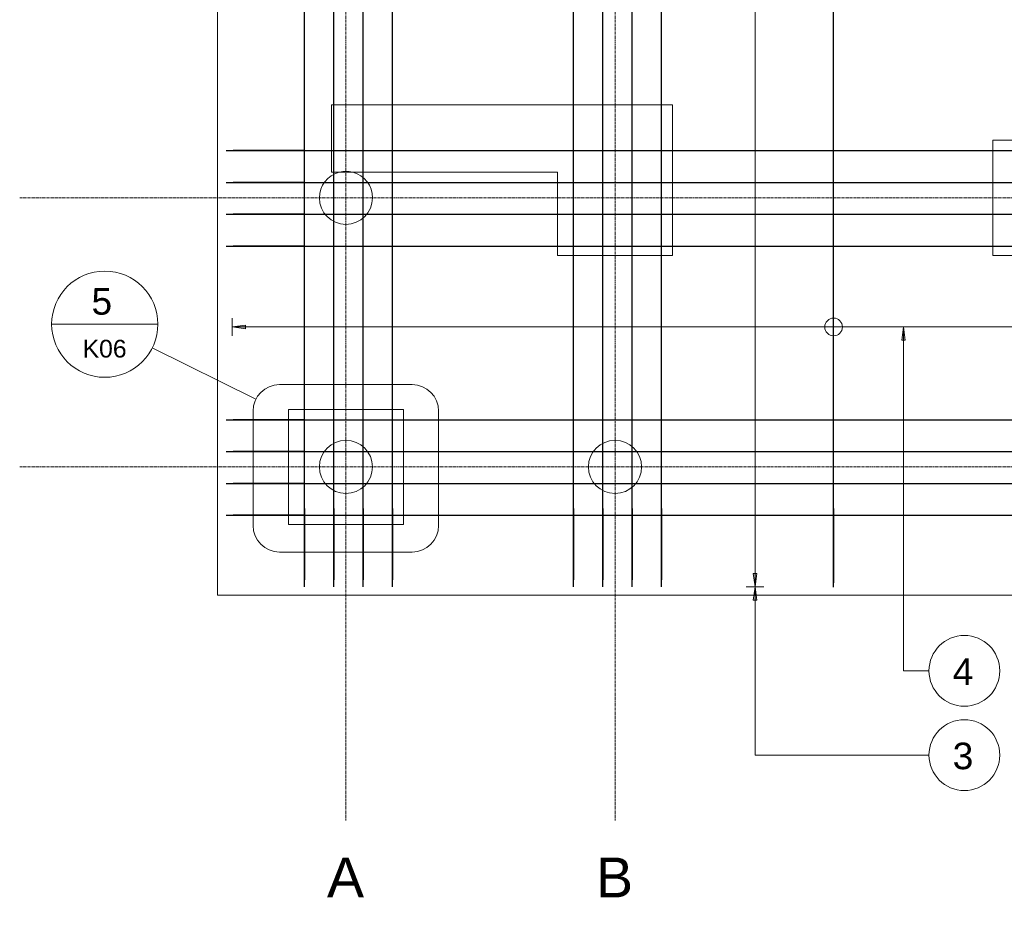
# Model space of a CAD drawing. Header units: millimetres. Extents: x -11210 to 34147, y -5506 to 4553.
# Tile 1 of 33: x -10909 to -5346, y -5506 to -492. Entities that reach past the tile are written whole.
import ezdxf

# ---------------------------------------------------------------- set-up
doc = ezdxf.new("R2010")
doc.units = ezdxf.units.MM
doc.linetypes.add('Linia siatki', pattern=[22.225, 12.7, -3.175, 3.175, -3.175])
for name, color, linetype, lineweight in [('A-ANNO-DIMS', 211, 'Continuous', 9), ('A-ANNO-DIMS-50', 211, 'Continuous', 9), ('A-ANNO-SYMB', 150, 'Continuous', 9), ('S-FNDN', 32, 'Continuous', 15), ('S-GRID', 1, 'Continuous', 9), ('S-GRID-IDEN', 1, 'Continuous', 9), ('S-RBAR', 171, 'Continuous', 9), ('S-RBAR-IDEN', 171, 'Continuous', 9)]:
    doc.layers.add(name, color=color, linetype=linetype, lineweight=lineweight)
doc.styles.add('Arial', font='arial.ttf', dxfattribs={"height": 225})
doc.styles.add('Arial_1', font='arial.ttf', dxfattribs={"height": 100})
doc.styles.add('Arial_2', font='arial.ttf', dxfattribs={"height": 150})
doc.styles.add('Arial_3', font='arial.ttf', dxfattribs={"height": 125})
doc.dimstyles.new('BP_Wymiarowanie_zbrojenie_płyty', dxfattribs={"dimscale": 304.8, "dimtxt": 102.02594, "dimasz": 0.328084, "dimexe": 0.164042, "dimexo": 0.0625, "dimgap": 0.032808, "dimtad": 1, "dimdec": 0, "dimlfac": 0.1, "dimzin": 0, "dimdsep": 46, "dimtxsty": 'Arial_3', "dimblk2": 'DOTBLANK', "dimsah": 1, "dimcen": 0.09, "dimazin": 0, "dimtfac": 1, "dimtdec": 4, "dimtix": 1, "dimtmove": 0, "dimatfit": 3, "dimfxl": 0.164042, "dimfxlon": 1, "dimtvp": 1, "dimtfill": 1, "dimtolj": 1, "dimtzin": 0, "dimarcsym": 2})
doc.dimstyles.new('BP_Wymiarowanie_zbrojenie_płyty_1', dxfattribs={"dimscale": 304.8, "dimtxt": 102.02594, "dimasz": 0.328084, "dimexe": 0.164042, "dimexo": 0.0625, "dimgap": 0.032808, "dimtad": 1, "dimdec": 0, "dimlfac": 0.1, "dimzin": 0, "dimdsep": 46, "dimtxsty": 'Arial_3', "dimblk1": 'DOTBLANK', "dimblk2": 'DOTBLANK', "dimsah": 1, "dimcen": 0.09, "dimazin": 0, "dimtfac": 1, "dimtdec": 4, "dimtix": 1, "dimtmove": 0, "dimatfit": 3, "dimfxl": 0.164042, "dimfxlon": 1, "dimtvp": 1, "dimtfill": 1, "dimtolj": 1, "dimtzin": 0, "dimarcsym": 2})

# ---------------------------------------------------------------- blocks, each defined once
blk = doc.blocks.new('PF-1 - PF-1-624972--1_20')
at = {"layer": 'S-FNDN', "lineweight": 9}
for p, q in [((-9790.7, 3206.5), (-9790.7, -3743.5)), ((-9790.7, -3743.5), (-2840.7, -3743.5))]:
    blk.add_line(p, q, dxfattribs=at)
at = {"layer": 'S-FNDN'}
for p, q in [((-7220.7, -973.5), (-9147.4, -973.5)), ((-9147.4, -973.5), (-9147.4, -1353.3)), ((-7220.7, -1823.5), (-7220.7, -973.5)), ((-4760.7, -1173.5), (-5410.7, -1173.5)), ((-5410.7, -1173.5), (-5410.7, -1823.5)), ((-9147.4, -1353.3), (-7870.7, -1353.3)), ((-7870.7, -1353.3), (-7870.7, -1823.5)), ((-7870.7, -1823.5), (-7220.7, -1823.5)), ((-5410.7, -1823.5), (-4760.7, -1823.5)), ((-8740.7, -2693.5), (-9390.7, -2693.5)), ((-9390.7, -2693.5), (-9390.7, -3343.5)), ((-8740.7, -3343.5), (-8740.7, -2693.5)), ((-9390.7, -3343.5), (-8740.7, -3343.5))]:
    blk.add_line(p, q, dxfattribs=at)
at = {"layer": 'S-FNDN', "lineweight": 9}
for centre, start, end in [((-9065.7, -1498.5), 105, 180), ((-9065.7, -1498.5), 104.4223, 105), ((-9065.7, -1498.5), 90, 104.1311), ((-9065.7, -1498.5), 75.8689, 90), ((-9065.7, -1498.5), 75, 75.5777), ((-9065.7, -1498.5), 0, 75), ((-9065.7, -1498.5), 180, 360), ((-9065.7, -3018.5), 360, 180), ((-7545.7, -3018.5), 0, 180), ((-9065.7, -3018.5), 180, 360), ((-7545.7, -3018.5), 180, 360)]:
    blk.add_arc(centre, 150, start, end, dxfattribs=at)
blk = doc.blocks.new('DIMBLOCK1--1_20')
at = {"layer": 'A-ANNO-DIMS-50', "lineweight": 18}
blk.add_hatch(color=256, dxfattribs=at).paths.add_polyline_path([(-9707.8, -2228), (-9632.8, -2237.9), (-9632.8, -2218.2)])
at = {"layer": 'A-ANNO-DIMS-50'}
for q in [(-9707.8, -2178), (-9560.1, -2228), (-9707.8, -2278)]:
    blk.add_line((-9707.8, -2228), q, dxfattribs=at)
at = {"layer": 'A-ANNO-DIMS-50', "lineweight": 18}
for p, q in [((-9632.8, -2218.2), (-9707.8, -2228)), ((-9632.8, -2237.9), (-9632.8, -2218.2)), ((-9707.8, -2228), (-9632.8, -2237.9))]:
    blk.add_line(p, q, dxfattribs=at)
blk = doc.blocks.new('_DotBlank')
at = {"color": 0, "linetype": 'ByBlock', "lineweight": -2}
blk.add_line((-0.5, 0), (-1, 0), dxfattribs=at)
blk.add_circle((0, 0), 0.5, dxfattribs=at)
blk = doc.blocks.new('DIMBLOCK2--1_20')
at = {"layer": 'A-ANNO-DIMS-50'}
blk.add_line((-9560.1, -2228), (-9412.4, -2228), dxfattribs=at)
blk = doc.blocks.new('DIMBLOCK3--1_20')
at = {"layer": 'A-ANNO-DIMS-50'}
blk.add_line((-9412.4, -2228), (-9264.7, -2228), dxfattribs=at)
blk = doc.blocks.new('DIMBLOCK4--1_20')
at = {"layer": 'A-ANNO-DIMS-50'}
blk.add_line((-9264.7, -2228), (-9117, -2228), dxfattribs=at)
blk = doc.blocks.new('DIMBLOCK5--1_20')
at = {"layer": 'A-ANNO-DIMS-50'}
blk.add_line((-9117, -2228), (-8969.3, -2228), dxfattribs=at)
blk = doc.blocks.new('DIMBLOCK6--1_20')
at = {"layer": 'A-ANNO-DIMS-50'}
blk.add_line((-8969.3, -2228), (-8821.5, -2228), dxfattribs=at)
blk = doc.blocks.new('DIMBLOCK7--1_20')
at = {"layer": 'A-ANNO-DIMS-50'}
blk.add_line((-8821.5, -2228), (-8673.8, -2228), dxfattribs=at)
blk = doc.blocks.new('DIMBLOCK8--1_20')
at = {"layer": 'A-ANNO-DIMS-50'}
blk.add_line((-8673.8, -2228), (-8526.1, -2228), dxfattribs=at)
blk = doc.blocks.new('DIMBLOCK9--1_20')
at = {"layer": 'A-ANNO-DIMS-50'}
blk.add_line((-8526.1, -2228), (-8378.4, -2228), dxfattribs=at)
blk = doc.blocks.new('DIMBLOCK10--1_20')
at = {"layer": 'A-ANNO-DIMS-50'}
blk.add_line((-8378.4, -2228), (-8230.7, -2228), dxfattribs=at)
blk = doc.blocks.new('DIMBLOCK11--1_20')
at = {"layer": 'A-ANNO-DIMS-50'}
blk.add_line((-8230.7, -2228), (-8083, -2228), dxfattribs=at)
blk = doc.blocks.new('DIMBLOCK12--1_20')
at = {"layer": 'A-ANNO-DIMS-50'}
blk.add_line((-8083, -2228), (-7935.3, -2228), dxfattribs=at)
blk = doc.blocks.new('DIMBLOCK13--1_20')
at = {"layer": 'A-ANNO-DIMS-50'}
blk.add_line((-7935.3, -2228), (-7787.6, -2228), dxfattribs=at)
blk = doc.blocks.new('DIMBLOCK14--1_20')
at = {"layer": 'A-ANNO-DIMS-50'}
blk.add_line((-7787.6, -2228), (-7639.9, -2228), dxfattribs=at)
blk = doc.blocks.new('DIMBLOCK15--1_20')
at = {"layer": 'A-ANNO-DIMS-50'}
blk.add_line((-7639.9, -2228), (-7492.1, -2228), dxfattribs=at)
blk = doc.blocks.new('DIMBLOCK16--1_20')
at = {"layer": 'A-ANNO-DIMS-50'}
blk.add_line((-7492.1, -2228), (-7344.4, -2228), dxfattribs=at)
blk = doc.blocks.new('DIMBLOCK17--1_20')
at = {"layer": 'A-ANNO-DIMS-50'}
blk.add_line((-7344.4, -2228), (-7196.7, -2228), dxfattribs=at)
blk = doc.blocks.new('DIMBLOCK18--1_20')
at = {"layer": 'A-ANNO-DIMS-50'}
blk.add_line((-7196.7, -2228), (-7049, -2228), dxfattribs=at)
blk = doc.blocks.new('DIMBLOCK19--1_20')
at = {"layer": 'A-ANNO-DIMS-50'}
blk.add_line((-7049, -2228), (-6901.3, -2228), dxfattribs=at)
blk = doc.blocks.new('DIMBLOCK20--1_20')
at = {"layer": 'A-ANNO-DIMS-50'}
blk.add_line((-6901.3, -2228), (-6753.6, -2228), dxfattribs=at)
blk = doc.blocks.new('DIMBLOCK21--1_20')
at = {"layer": 'A-ANNO-DIMS-50'}
blk.add_line((-6753.6, -2228), (-6605.9, -2228), dxfattribs=at)
blk = doc.blocks.new('DIMBLOCK22--1_20')
at = {"layer": 'A-ANNO-DIMS-50'}
blk.add_line((-6605.9, -2228), (-6458.2, -2228), dxfattribs=at)
blk = doc.blocks.new('DIMBLOCK23--1_20')
at = {"layer": 'A-ANNO-DIMS-50'}
for p, q in [((-6310.5, -2228), (-6310.5, -2178)), ((-6458.2, -2228), (-6310.5, -2228)), ((-6310.5, -2228), (-6310.5, -2278))]:
    blk.add_line(p, q, dxfattribs=at)
at = {"layer": 'A-ANNO-DIMS-50', "lineweight": 18}
blk.add_circle((-6310.5, -2228), 50, dxfattribs=at)
blk = doc.blocks.new('DIMBLOCK24--1_20')
at = {"layer": 'A-ANNO-DIMS-50'}
for q in [(-6310.5, -2178), (-6162.7, -2228), (-6310.5, -2278)]:
    blk.add_line((-6310.5, -2228), q, dxfattribs=at)
at = {"layer": 'A-ANNO-DIMS-50', "lineweight": 18}
blk.add_circle((-6310.5, -2228), 50, dxfattribs=at)
blk = doc.blocks.new('DIMBLOCK25--1_20')
at = {"layer": 'A-ANNO-DIMS-50'}
blk.add_line((-6162.7, -2228), (-6015, -2228), dxfattribs=at)
blk = doc.blocks.new('DIMBLOCK26--1_20')
at = {"layer": 'A-ANNO-DIMS-50'}
blk.add_line((-6015, -2228), (-5867.3, -2228), dxfattribs=at)
blk = doc.blocks.new('DIMBLOCK27--1_20')
at = {"layer": 'A-ANNO-DIMS-50'}
blk.add_line((-5867.3, -2228), (-5719.6, -2228), dxfattribs=at)
blk = doc.blocks.new('DIMBLOCK28--1_20')
at = {"layer": 'A-ANNO-DIMS-50'}
blk.add_line((-5719.6, -2228), (-5571.9, -2228), dxfattribs=at)
blk = doc.blocks.new('DIMBLOCK29--1_20')
at = {"layer": 'A-ANNO-DIMS-50'}
blk.add_line((-5571.9, -2228), (-5424.2, -2228), dxfattribs=at)
blk = doc.blocks.new('DIMBLOCK30--1_20')
at = {"layer": 'A-ANNO-DIMS-50'}
blk.add_line((-5424.2, -2228), (-5276.5, -2228), dxfattribs=at)
blk = doc.blocks.new('DIMBLOCK47--1_20')
at = {"layer": 'A-ANNO-DIMS-50', "lineweight": 18}
for points in [[(-9707.8, -2228), (-9632.8, -2237.9), (-9632.8, -2218.2)], [(-2913.1, -2228), (-2988.1, -2218.2), (-2988.1, -2237.9)]]:
    blk.add_hatch(color=256, dxfattribs=at).paths.add_polyline_path(points)
at = {"layer": 'A-ANNO-DIMS-50'}
for p, q in [((-9707.8, -2228), (-9707.8, -2178)), ((-6310.5, -2228), (-6310.5, -2178)), ((-2913.1, -2228), (-2913.1, -2178)), ((-9707.8, -2228), (-2913.1, -2228)), ((-9707.8, -2228), (-9560.1, -2228)), ((-9707.8, -2228), (-9707.8, -2278)), ((-9560.1, -2228), (-9412.4, -2228)), ((-9412.4, -2228), (-9264.7, -2228)), ((-9264.7, -2228), (-9117, -2228)), ((-9117, -2228), (-8969.3, -2228)), ((-8969.3, -2228), (-8821.5, -2228)), ((-8821.5, -2228), (-8673.8, -2228)), ((-8673.8, -2228), (-8526.1, -2228)), ((-8526.1, -2228), (-8378.4, -2228)), ((-8378.4, -2228), (-8230.7, -2228)), ((-8230.7, -2228), (-8083, -2228)), ((-8083, -2228), (-7935.3, -2228)), ((-7935.3, -2228), (-7787.6, -2228)), ((-7787.6, -2228), (-7639.9, -2228)), ((-7639.9, -2228), (-7492.1, -2228)), ((-7492.1, -2228), (-7344.4, -2228)), ((-7344.4, -2228), (-7196.7, -2228)), ((-7196.7, -2228), (-7049, -2228)), ((-7049, -2228), (-6901.3, -2228)), ((-6901.3, -2228), (-6753.6, -2228)), ((-6753.6, -2228), (-6605.9, -2228)), ((-6605.9, -2228), (-6458.2, -2228)), ((-6458.2, -2228), (-6310.5, -2228)), ((-6310.5, -2228), (-6162.7, -2228)), ((-6310.5, -2228), (-6310.5, -2278)), ((-6162.7, -2228), (-6015, -2228)), ((-6015, -2228), (-5867.3, -2228)), ((-5867.3, -2228), (-5719.6, -2228)), ((-5719.6, -2228), (-5571.9, -2228)), ((-5571.9, -2228), (-5424.2, -2228)), ((-5424.2, -2228), (-5276.5, -2228)), ((-5276.5, -2228), (-5128.8, -2228)), ((-5128.8, -2228), (-4981.1, -2228)), ((-4981.1, -2228), (-4833.3, -2228)), ((-4833.3, -2228), (-4685.6, -2228)), ((-4685.6, -2228), (-4537.9, -2228)), ((-4537.9, -2228), (-4390.2, -2228)), ((-4390.2, -2228), (-4242.5, -2228)), ((-4242.5, -2228), (-4094.8, -2228)), ((-4094.8, -2228), (-3947.1, -2228)), ((-3947.1, -2228), (-3799.4, -2228)), ((-3799.4, -2228), (-3651.7, -2228)), ((-3651.7, -2228), (-3503.9, -2228)), ((-3503.9, -2228), (-3356.2, -2228)), ((-3356.2, -2228), (-3208.5, -2228)), ((-3208.5, -2228), (-3060.8, -2228)), ((-3060.8, -2228), (-2913.1, -2228)), ((-2913.1, -2228), (-2913.1, -2278))]:
    blk.add_line(p, q, dxfattribs=at)
at = {"layer": 'A-ANNO-DIMS-50', "lineweight": 18}
for p, q in [((-9632.8, -2218.2), (-9707.8, -2228)), ((-9632.8, -2237.9), (-9632.8, -2218.2)), ((-2913.1, -2228), (-2988.1, -2218.2)), ((-2988.1, -2218.2), (-2988.1, -2237.9)), ((-9707.8, -2228), (-9632.8, -2237.9)), ((-2988.1, -2237.9), (-2913.1, -2228))]:
    blk.add_line(p, q, dxfattribs=at)
blk.add_circle((-6310.5, -2228), 50, dxfattribs=at)
blk = doc.blocks.new('_None')
blk = doc.blocks.new('BP_Oznaczenie zbrojenia 10ø16 co 200  - Typ i numer-388150--1_20')
at = {"layer": 'S-RBAR-IDEN'}
blk.add_circle((0, 0), 4, dxfattribs=at)
blk = doc.blocks.new('DIMBLOCK48--1_20')
at = {"layer": 'A-ANNO-DIMS-50', "lineweight": 18}
blk.add_hatch(color=256, dxfattribs=at).paths.add_polyline_path([(-6754.5, -3695.5), (-6744.7, -3620.5), (-6764.4, -3620.5)])
at = {"layer": 'A-ANNO-DIMS-50'}
for q in [(-6754.5, -3546.5), (-6804.5, -3695.5), (-6704.5, -3695.5)]:
    blk.add_line((-6754.5, -3695.5), q, dxfattribs=at)
at = {"layer": 'A-ANNO-DIMS-50', "lineweight": 18}
for p, q in [((-6744.7, -3620.5), (-6764.4, -3620.5)), ((-6764.4, -3620.5), (-6754.5, -3695.5)), ((-6754.5, -3695.5), (-6744.7, -3620.5))]:
    blk.add_line(p, q, dxfattribs=at)
blk = doc.blocks.new('DIMBLOCK49--1_20')
at = {"layer": 'A-ANNO-DIMS-50'}
blk.add_line((-6754.5, -3546.5), (-6754.5, -3397.5), dxfattribs=at)
blk = doc.blocks.new('DIMBLOCK50--1_20')
at = {"layer": 'A-ANNO-DIMS-50'}
blk.add_line((-6754.5, -3397.5), (-6754.5, -3248.5), dxfattribs=at)
blk = doc.blocks.new('DIMBLOCK51--1_20')
at = {"layer": 'A-ANNO-DIMS-50'}
blk.add_line((-6754.5, -3248.5), (-6754.5, -3099.5), dxfattribs=at)
blk = doc.blocks.new('DIMBLOCK52--1_20')
at = {"layer": 'A-ANNO-DIMS-50'}
blk.add_line((-6754.5, -3099.5), (-6754.5, -2950.5), dxfattribs=at)
blk = doc.blocks.new('DIMBLOCK53--1_20')
at = {"layer": 'A-ANNO-DIMS-50'}
blk.add_line((-6754.5, -2950.5), (-6754.5, -2801.5), dxfattribs=at)
blk = doc.blocks.new('DIMBLOCK54--1_20')
at = {"layer": 'A-ANNO-DIMS-50'}
blk.add_line((-6754.5, -2801.5), (-6754.5, -2652.5), dxfattribs=at)
blk = doc.blocks.new('DIMBLOCK55--1_20')
at = {"layer": 'A-ANNO-DIMS-50'}
blk.add_line((-6754.5, -2652.5), (-6754.5, -2503.5), dxfattribs=at)
blk = doc.blocks.new('DIMBLOCK56--1_20')
at = {"layer": 'A-ANNO-DIMS-50'}
blk.add_line((-6754.5, -2503.5), (-6754.5, -2354.5), dxfattribs=at)
blk = doc.blocks.new('DIMBLOCK57--1_20')
at = {"layer": 'A-ANNO-DIMS-50'}
blk.add_line((-6754.5, -2354.5), (-6754.5, -2205.5), dxfattribs=at)
blk = doc.blocks.new('DIMBLOCK58--1_20')
at = {"layer": 'A-ANNO-DIMS-50'}
blk.add_line((-6754.5, -2205.5), (-6754.5, -2056.5), dxfattribs=at)
blk = doc.blocks.new('DIMBLOCK59--1_20')
at = {"layer": 'A-ANNO-DIMS-50'}
blk.add_line((-6754.5, -2056.5), (-6754.5, -1907.5), dxfattribs=at)
blk = doc.blocks.new('DIMBLOCK60--1_20')
at = {"layer": 'A-ANNO-DIMS-50'}
blk.add_line((-6754.5, -1907.5), (-6754.5, -1758.5), dxfattribs=at)
blk = doc.blocks.new('DIMBLOCK61--1_20')
at = {"layer": 'A-ANNO-DIMS-50'}
blk.add_line((-6754.5, -1758.5), (-6754.5, -1609.5), dxfattribs=at)
blk = doc.blocks.new('DIMBLOCK62--1_20')
at = {"layer": 'A-ANNO-DIMS-50'}
blk.add_line((-6754.5, -1609.5), (-6754.5, -1460.5), dxfattribs=at)
blk = doc.blocks.new('DIMBLOCK63--1_20')
at = {"layer": 'A-ANNO-DIMS-50'}
blk.add_line((-6754.5, -1460.5), (-6754.5, -1311.5), dxfattribs=at)
blk = doc.blocks.new('DIMBLOCK64--1_20')
at = {"layer": 'A-ANNO-DIMS-50'}
blk.add_line((-6754.5, -1311.5), (-6754.5, -1162.5), dxfattribs=at)
blk = doc.blocks.new('DIMBLOCK65--1_20')
at = {"layer": 'A-ANNO-DIMS-50'}
blk.add_line((-6754.5, -1162.5), (-6754.5, -1013.5), dxfattribs=at)
blk = doc.blocks.new('DIMBLOCK66--1_20')
at = {"layer": 'A-ANNO-DIMS-50'}
blk.add_line((-6754.5, -1013.5), (-6754.5, -864.5), dxfattribs=at)
blk = doc.blocks.new('DIMBLOCK67--1_20')
at = {"layer": 'A-ANNO-DIMS-50'}
blk.add_line((-6754.5, -864.5), (-6754.5, -715.5), dxfattribs=at)
blk = doc.blocks.new('DIMBLOCK68--1_20')
at = {"layer": 'A-ANNO-DIMS-50'}
blk.add_line((-6754.5, -715.5), (-6754.5, -566.5), dxfattribs=at)
blk = doc.blocks.new('DIMBLOCK69--1_20')
at = {"layer": 'A-ANNO-DIMS-50'}
blk.add_line((-6754.5, -566.5), (-6754.5, -417.5), dxfattribs=at)
blk = doc.blocks.new('DIMBLOCK94--1_20')
at = {"layer": 'A-ANNO-DIMS-50', "lineweight": 18}
for points in [[(-6754.5, 3158.5), (-6764.4, 3083.5), (-6744.7, 3083.5)], [(-6754.5, -3695.5), (-6744.7, -3620.5), (-6764.4, -3620.5)]]:
    blk.add_hatch(color=256, dxfattribs=at).paths.add_polyline_path(points)
at = {"layer": 'A-ANNO-DIMS-50'}
for p, q in [((-6754.5, 3158.5), (-6804.5, 3158.5)), ((-6754.5, -3695.5), (-6754.5, 3158.5)), ((-6754.5, 3009.5), (-6754.5, 3158.5)), ((-6754.5, 3158.5), (-6704.5, 3158.5)), ((-6754.5, 2860.5), (-6754.5, 3009.5)), ((-6754.5, 2711.5), (-6754.5, 2860.5)), ((-6754.5, 2562.5), (-6754.5, 2711.5)), ((-6754.5, 2413.5), (-6754.5, 2562.5)), ((-6754.5, 2264.5), (-6754.5, 2413.5)), ((-6754.5, 2115.5), (-6754.5, 2264.5)), ((-6754.5, 1966.5), (-6754.5, 2115.5)), ((-6754.5, 1817.5), (-6754.5, 1966.5)), ((-6754.5, 1668.5), (-6754.5, 1817.5)), ((-6754.5, 1519.5), (-6754.5, 1668.5)), ((-6754.5, 1370.5), (-6754.5, 1519.5)), ((-6754.5, 1221.5), (-6754.5, 1370.5)), ((-6754.5, 1072.5), (-6754.5, 1221.5)), ((-6754.5, 923.5), (-6754.5, 1072.5)), ((-6754.5, 774.5), (-6754.5, 923.5)), ((-6754.5, 625.5), (-6754.5, 774.5)), ((-6754.5, 476.5), (-6754.5, 625.5)), ((-6754.5, 327.5), (-6754.5, 476.5)), ((-6754.5, 178.5), (-6754.5, 327.5)), ((-6754.5, 29.5), (-6754.5, 178.5)), ((-6754.5, -119.5), (-6754.5, 29.5)), ((-6754.5, -268.5), (-6754.5, -119.5)), ((-6754.5, -268.5), (-6804.5, -268.5)), ((-6754.5, -417.5), (-6754.5, -268.5)), ((-6754.5, -268.5), (-6704.5, -268.5)), ((-6754.5, -566.5), (-6754.5, -417.5)), ((-6754.5, -715.5), (-6754.5, -566.5)), ((-6754.5, -864.5), (-6754.5, -715.5)), ((-6754.5, -1013.5), (-6754.5, -864.5)), ((-6754.5, -1162.5), (-6754.5, -1013.5)), ((-6754.5, -1311.5), (-6754.5, -1162.5)), ((-6754.5, -1460.5), (-6754.5, -1311.5)), ((-6754.5, -1609.5), (-6754.5, -1460.5)), ((-6754.5, -1758.5), (-6754.5, -1609.5)), ((-6754.5, -1907.5), (-6754.5, -1758.5)), ((-6754.5, -2056.5), (-6754.5, -1907.5)), ((-6754.5, -2205.5), (-6754.5, -2056.5)), ((-6754.5, -2354.5), (-6754.5, -2205.5)), ((-6754.5, -2503.5), (-6754.5, -2354.5)), ((-6754.5, -2652.5), (-6754.5, -2503.5)), ((-6754.5, -2801.5), (-6754.5, -2652.5)), ((-6754.5, -2950.5), (-6754.5, -2801.5)), ((-6754.5, -3099.5), (-6754.5, -2950.5)), ((-6754.5, -3248.5), (-6754.5, -3099.5)), ((-6754.5, -3397.5), (-6754.5, -3248.5)), ((-6754.5, -3546.5), (-6754.5, -3397.5)), ((-6754.5, -3695.5), (-6754.5, -3546.5)), ((-6754.5, -3695.5), (-6804.5, -3695.5)), ((-6754.5, -3695.5), (-6704.5, -3695.5))]:
    blk.add_line(p, q, dxfattribs=at)
at = {"layer": 'A-ANNO-DIMS-50', "lineweight": 18}
for p, q in [((-6754.5, 3158.5), (-6764.4, 3083.5)), ((-6744.7, 3083.5), (-6754.5, 3158.5)), ((-6764.4, 3083.5), (-6744.7, 3083.5)), ((-6744.7, -3620.5), (-6764.4, -3620.5)), ((-6764.4, -3620.5), (-6754.5, -3695.5)), ((-6754.5, -3695.5), (-6744.7, -3620.5))]:
    blk.add_line(p, q, dxfattribs=at)
blk.add_circle((-6754.5, -268.5), 50, dxfattribs=at)
blk = doc.blocks.new('Rzut konstrukcyjny - Symbol odwołania_M-156945--1_20')
at = {"layer": 'A-ANNO-SYMB'}
blk.add_line((-6, 0), (6, 0), dxfattribs=at)
for start, end in [(360, 180), (180, 360)]:
    blk.add_arc((0, 0), 6, start, end, dxfattribs=at)

msp = doc.modelspace()

# ---------------------------------------------------------------- hatches: boundary and pattern name
at = {"layer": 'S-RBAR-IDEN'}
for points in [[(-5915.6, -2228), (-5925.5, -2303), (-5905.7, -2303)], [(-6754.5, -3695.5), (-6764.4, -3770.5), (-6744.7, -3770.5)]]:
    msp.add_hatch(color=256, dxfattribs=at).paths.add_polyline_path(points)

# ---------------------------------------------------------------- linework, layer by layer
at = {"layer": 'A-ANNO-SYMB'}
for p, q in [((-9575, -2636.6), (-10159.7, -2345.8)), ((-8692.1, -2553.4), (-9440.7, -2553.4)), ((-9590.7, -2703.4), (-9590.7, -3349.2)), ((-8542.1, -3349.2), (-8542.1, -2703.4)), ((-9440.7, -3499.2), (-8692.1, -3499.2))]:
    msp.add_line(p, q, dxfattribs=at)
for centre, start, end in [((-9440.7, -2703.4), 90, 180), ((-8692.1, -2703.4), 0, 90), ((-9440.7, -3349.2), 180, 270), ((-8692.1, -3349.2), 270, 0)]:
    msp.add_arc(centre, 150, start, end, dxfattribs=at)
at = {"layer": 'S-GRID', "linetype": 'Linia siatki'}
for p, q in [((-9065.7, 4552.8), (-9065.7, -5018.9)), ((-7545.7, 4552.8), (-7545.7, -5018.9)), ((-10909, -1498.5), (-1516.4, -1498.5)), ((-10909, -3018.5), (-1516.4, -3018.5))]:
    msp.add_line(p, q, dxfattribs=at)
at = {"layer": 'S-RBAR', "lineweight": 30}
for p, q in [((-9300.7, -3655.5), (-9300.7, 3118.5)), ((-9134.8, -3655.5), (-9134.8, 3118.5)), ((-8968.9, -3655.5), (-8968.9, 3118.5)), ((-8803, -3655.5), (-8803, 3118.5)), ((-7780.7, -3655.5), (-7780.7, 3118.5)), ((-7614.8, -3655.5), (-7614.8, 3118.5)), ((-7448.9, -3655.5), (-7448.9, 3118.5)), ((-7283, -3655.5), (-7283, 3118.5)), ((-6310.5, -3673.5), (-6310.5, 3136.5)), ((-9742.7, -1231.8), (-9702.7, -1231.8)), ((-9742.7, -1231.8), (-9702.7, -1231.8)), ((-9702.7, -1231.8), (-2928.7, -1231.8)), ((-9300.7, -1231.8), (-9702.7, -1231.8)), ((-9742.7, -1411.5), (-9702.7, -1411.5)), ((-9742.7, -1411.5), (-9702.7, -1411.5)), ((-9702.7, -1411.5), (-2928.7, -1411.5)), ((-9300.7, -1411.5), (-9702.7, -1411.5)), ((-9742.7, -1591.2), (-9702.7, -1591.2)), ((-9742.7, -1591.2), (-9702.7, -1591.2)), ((-9702.7, -1591.2), (-2928.7, -1591.2)), ((-9300.7, -1591.2), (-9702.7, -1591.2)), ((-9742.7, -1770.9), (-9702.7, -1770.9)), ((-9742.7, -1770.9), (-9702.7, -1770.9)), ((-9702.7, -1770.9), (-2928.7, -1770.9)), ((-9300.7, -1770.9), (-9702.7, -1770.9)), ((-9742.7, -2751.8), (-9702.7, -2751.8)), ((-9742.7, -2751.8), (-9702.7, -2751.8)), ((-9702.7, -2751.8), (-2928.7, -2751.8)), ((-9300.7, -2751.8), (-9702.7, -2751.8)), ((-9742.7, -2931.5), (-9702.7, -2931.5)), ((-9742.7, -2931.5), (-9702.7, -2931.5)), ((-9702.7, -2931.5), (-2928.7, -2931.5)), ((-9300.7, -2931.5), (-9702.7, -2931.5)), ((-9742.7, -3111.2), (-9702.7, -3111.2)), ((-9742.7, -3111.2), (-9702.7, -3111.2)), ((-9702.7, -3111.2), (-2928.7, -3111.2)), ((-9300.7, -3111.2), (-9702.7, -3111.2)), ((-9300.7, -3253.5), (-9300.7, -3655.5)), ((-9134.8, -3253.5), (-9134.8, -3655.5)), ((-8968.9, -3253.5), (-8968.9, -3655.5)), ((-8803, -3253.5), (-8803, -3655.5)), ((-7780.7, -3253.5), (-7780.7, -3655.5)), ((-7614.8, -3253.5), (-7614.8, -3655.5)), ((-7448.9, -3253.5), (-7448.9, -3655.5)), ((-7283, -3253.5), (-7283, -3655.5)), ((-6310.5, -3253.5), (-6310.5, -3673.5)), ((-9742.7, -3290.9), (-9702.7, -3290.9)), ((-9742.7, -3290.9), (-9702.7, -3290.9)), ((-9702.7, -3290.9), (-2928.7, -3290.9)), ((-9300.7, -3290.9), (-9702.7, -3290.9)), ((-9300.7, -3695.5), (-9300.7, -3655.5)), ((-9300.7, -3695.5), (-9300.7, -3655.5)), ((-9134.8, -3695.5), (-9134.8, -3655.5)), ((-9134.8, -3695.5), (-9134.8, -3655.5)), ((-8968.9, -3695.5), (-8968.9, -3655.5)), ((-8968.9, -3695.5), (-8968.9, -3655.5)), ((-8803, -3695.5), (-8803, -3655.5)), ((-8803, -3695.5), (-8803, -3655.5)), ((-7780.7, -3695.5), (-7780.7, -3655.5)), ((-7780.7, -3695.5), (-7780.7, -3655.5)), ((-7614.8, -3695.5), (-7614.8, -3655.5)), ((-7614.8, -3695.5), (-7614.8, -3655.5)), ((-7448.9, -3695.5), (-7448.9, -3655.5)), ((-7448.9, -3695.5), (-7448.9, -3655.5)), ((-7283, -3695.5), (-7283, -3655.5)), ((-7283, -3695.5), (-7283, -3655.5)), ((-6310.5, -3698.5), (-6310.5, -3673.5)), ((-6310.5, -3698.5), (-6310.5, -3673.5))]:
    msp.add_line(p, q, dxfattribs=at)
at = {"layer": 'S-RBAR-IDEN'}
for p, q in [((-5915.6, -2228), (-5925.5, -2303)), ((-5905.7, -2303), (-5915.6, -2228)), ((-5915.6, -2228), (-5915.6, -4170.5)), ((-5925.5, -2303), (-5905.7, -2303)), ((-6754.5, -3695.5), (-6764.4, -3770.5)), ((-6744.7, -3770.5), (-6754.5, -3695.5)), ((-6754.5, -3695.5), (-6754.5, -4646.6)), ((-6764.4, -3770.5), (-6744.7, -3770.5)), ((-5915.6, -4170.5), (-5772, -4170.5)), ((-6754.5, -4646.6), (-5772, -4646.6))]:
    msp.add_line(p, q, dxfattribs=at)

# ---------------------------------------------------------------- block references
at = {"layer": 'A-ANNO-SYMB', "xscale": 49.99999999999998, "yscale": 49.99999999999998, "zscale": 49.99999999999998}
msp.add_blockref('Rzut konstrukcyjny - Symbol odwołania_M-156945--1_20', (-10428.4, -2212.2), dxfattribs=at)
at = {"layer": 'S-FNDN', "lineweight": 9}
msp.add_blockref('PF-1 - PF-1-624972--1_20', (0, 0), dxfattribs=at)
at = {"layer": 'S-RBAR-IDEN', "xscale": 49.99999999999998, "yscale": 49.99999999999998, "zscale": 49.99999999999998}
for p in [(-5572, -4170.5), (-5572, -4646.6)]:
    msp.add_blockref('BP_Oznaczenie zbrojenia 10ø16 co 200  - Typ i numer-388150--1_20', p, dxfattribs=at)

# ---------------------------------------------------------------- texts
at = {"layer": 'A-ANNO-SYMB', "attachment_point": 1}
for s, insert, char_height, width, style in [('\\fArial|b0|i0|c238|p34|;5', (-10503.3, -2008.4), 150, 144.304, 'Arial_2'), ('K06', (-10553.6, -2300.4), 100, 308.65, 'Arial_1')]:
    msp.add_mtext(s, dxfattribs=dict(at, insert=insert, char_height=char_height, width=width, style=style))
at = {"layer": 'S-GRID-IDEN', "char_height": 225, "width": 256.54, "attachment_point": 1, "style": 'Arial', "bg_fill": 3, "box_fill_scale": 1.25, "bg_fill_color": 256, "bg_fill_true_color": 13158600, "bg_fill_transparency": 0}
for s, insert in [('\\fArial|b0|i0|c238|p34|;A', (-9173.1, -5225.1)), ('\\fArial|b0|i0|c238|p34|;B', (-7653.1, -5225.1))]:
    msp.add_mtext(s, dxfattribs=dict(at, insert=insert))

# ---------------------------------------------------------------- dimensions: what is measured, and where the dimension line sits
at = {"layer": 'A-ANNO-DIMS'}
for base, p1, p2, text, dimstyle, override, picture, middle in [((-6754.5, 3158.5), (-6804.5, -3695.5), (-6804.5, 3158.5), '46x15', 'BP_Wymiarowanie_zbrojenie_płyty', {"dimpost": '<>', "dimblk1": 'None', "dimblk2": 'None', "dimsah": 1, "dimfxl": 6854}, 'DIMBLOCK94--1_20', (-6828.4, -268.5)), ((-6754.5, -417.5), (-6804.5, -566.5), (-6804.5, -417.5), ' ', 'BP_Wymiarowanie_zbrojenie_płyty_1', {"dimpost": '<>', "dimfxl": 149}, 'DIMBLOCK69--1_20', (-6754.5, -492)), ((-6754.5, -566.5), (-6804.5, -715.5), (-6804.5, -566.5), ' ', 'BP_Wymiarowanie_zbrojenie_płyty_1', {"dimpost": '<>', "dimfxl": 149}, 'DIMBLOCK68--1_20', (-6754.5, -641)), ((-6754.5, -715.5), (-6804.5, -864.5), (-6804.5, -715.5), ' ', 'BP_Wymiarowanie_zbrojenie_płyty_1', {"dimpost": '<>', "dimfxl": 149}, 'DIMBLOCK67--1_20', (-6754.5, -790)), ((-6754.5, -864.5), (-6804.5, -1013.5), (-6804.5, -864.5), ' ', 'BP_Wymiarowanie_zbrojenie_płyty_1', {"dimpost": '<>', "dimfxl": 149}, 'DIMBLOCK66--1_20', (-6754.5, -939)), ((-6754.5, -1013.5), (-6804.5, -1162.5), (-6804.5, -1013.5), ' ', 'BP_Wymiarowanie_zbrojenie_płyty_1', {"dimpost": '<>', "dimfxl": 149}, 'DIMBLOCK65--1_20', (-6754.5, -1088)), ((-6754.5, -1162.5), (-6804.5, -1311.5), (-6804.5, -1162.5), ' ', 'BP_Wymiarowanie_zbrojenie_płyty_1', {"dimpost": '<>', "dimfxl": 149}, 'DIMBLOCK64--1_20', (-6754.5, -1237)), ((-6754.5, -1311.5), (-6804.5, -1460.5), (-6804.5, -1311.5), ' ', 'BP_Wymiarowanie_zbrojenie_płyty_1', {"dimpost": '<>', "dimfxl": 149}, 'DIMBLOCK63--1_20', (-6754.5, -1386)), ((-6754.5, -1460.5), (-6804.5, -1609.5), (-6804.5, -1460.5), ' ', 'BP_Wymiarowanie_zbrojenie_płyty_1', {"dimpost": '<>', "dimfxl": 149}, 'DIMBLOCK62--1_20', (-6754.5, -1535)), ((-6754.5, -1609.5), (-6804.5, -1758.5), (-6804.5, -1609.5), ' ', 'BP_Wymiarowanie_zbrojenie_płyty_1', {"dimpost": '<>', "dimfxl": 149}, 'DIMBLOCK61--1_20', (-6754.5, -1684)), ((-6754.5, -1758.5), (-6804.5, -1907.5), (-6804.5, -1758.5), ' ', 'BP_Wymiarowanie_zbrojenie_płyty_1', {"dimpost": '<>', "dimfxl": 149}, 'DIMBLOCK60--1_20', (-6754.5, -1833)), ((-6754.5, -1907.5), (-6804.5, -2056.5), (-6804.5, -1907.5), ' ', 'BP_Wymiarowanie_zbrojenie_płyty_1', {"dimpost": '<>', "dimfxl": 149}, 'DIMBLOCK59--1_20', (-6754.5, -1982)), ((-6754.5, -2056.5), (-6804.5, -2205.5), (-6804.5, -2056.5), ' ', 'BP_Wymiarowanie_zbrojenie_płyty_1', {"dimpost": '<>', "dimfxl": 149}, 'DIMBLOCK58--1_20', (-6754.5, -2131)), ((-6754.5, -2205.5), (-6804.5, -2354.5), (-6804.5, -2205.5), ' ', 'BP_Wymiarowanie_zbrojenie_płyty_1', {"dimpost": '<>', "dimfxl": 149}, 'DIMBLOCK57--1_20', (-6754.5, -2280)), ((-6754.5, -2354.5), (-6804.5, -2503.5), (-6804.5, -2354.5), ' ', 'BP_Wymiarowanie_zbrojenie_płyty_1', {"dimpost": '<>', "dimfxl": 149}, 'DIMBLOCK56--1_20', (-6754.5, -2429)), ((-6754.5, -2503.5), (-6804.5, -2652.5), (-6804.5, -2503.5), ' ', 'BP_Wymiarowanie_zbrojenie_płyty_1', {"dimpost": '<>', "dimfxl": 149}, 'DIMBLOCK55--1_20', (-6754.5, -2578)), ((-6754.5, -2652.5), (-6804.5, -2801.5), (-6804.5, -2652.5), ' ', 'BP_Wymiarowanie_zbrojenie_płyty_1', {"dimpost": '<>', "dimfxl": 149}, 'DIMBLOCK54--1_20', (-6754.5, -2727)), ((-6754.5, -2801.5), (-6804.5, -2950.5), (-6804.5, -2801.5), ' ', 'BP_Wymiarowanie_zbrojenie_płyty_1', {"dimpost": '<>', "dimfxl": 149}, 'DIMBLOCK53--1_20', (-6754.5, -2876)), ((-6754.5, -2950.5), (-6804.5, -3099.5), (-6804.5, -2950.5), ' ', 'BP_Wymiarowanie_zbrojenie_płyty_1', {"dimpost": '<>', "dimfxl": 149}, 'DIMBLOCK52--1_20', (-6754.5, -3025)), ((-6754.5, -3099.5), (-6804.5, -3248.5), (-6804.5, -3099.5), ' ', 'BP_Wymiarowanie_zbrojenie_płyty_1', {"dimpost": '<>', "dimfxl": 149}, 'DIMBLOCK51--1_20', (-6754.5, -3174)), ((-6754.5, -3248.5), (-6804.5, -3397.5), (-6804.5, -3248.5), ' ', 'BP_Wymiarowanie_zbrojenie_płyty_1', {"dimpost": '<>', "dimfxl": 149}, 'DIMBLOCK50--1_20', (-6754.5, -3323)), ((-6754.5, -3397.5), (-6804.5, -3546.5), (-6804.5, -3397.5), ' ', 'BP_Wymiarowanie_zbrojenie_płyty_1', {"dimpost": '<>', "dimfxl": 149}, 'DIMBLOCK49--1_20', (-6754.5, -3472)), ((-6754.5, -3546.5), (-6804.5, -3695.5), (-6804.5, -3546.5), ' ', 'BP_Wymiarowanie_zbrojenie_płyty', {"dimpost": '<>', "dimfxl": 149}, 'DIMBLOCK48--1_20', (-6754.5, -3621))]:
    dim = msp.add_linear_dim(base=base, p1=p1, p2=p2, angle=90, text=text, dimstyle=dimstyle, override=override, dxfattribs=at)
    dim.commit()
    dim.dimension.update_dxf_attribs({"geometry": picture, "text_midpoint": middle})
for base, p1, p2, text, dimstyle, override, picture, middle in [((-2913.1, -2228), (-9707.8, -2178), (-2913.1, -2178), '46x15', 'BP_Wymiarowanie_zbrojenie_płyty', {"dimpost": '<>', "dimblk1": 'None', "dimblk2": 'None', "dimsah": 1, "dimfxl": 6794.704567}, 'DIMBLOCK47--1_20', (-6310.5, -2154.2)), ((-9560.1, -2228), (-9707.8, -2178), (-9560.1, -2178), ' ', 'BP_Wymiarowanie_zbrojenie_płyty', {"dimpost": '<>', "dimfxl": 147.710969}, 'DIMBLOCK1--1_20', (-9634, -2228)), ((-9412.4, -2228), (-9560.1, -2178), (-9412.4, -2178), ' ', 'BP_Wymiarowanie_zbrojenie_płyty_1', {"dimpost": '<>', "dimfxl": 147.710969}, 'DIMBLOCK2--1_20', (-9486.2, -2228)), ((-9264.7, -2228), (-9412.4, -2178), (-9264.7, -2178), ' ', 'BP_Wymiarowanie_zbrojenie_płyty_1', {"dimpost": '<>', "dimfxl": 147.710969}, 'DIMBLOCK3--1_20', (-9338.5, -2228)), ((-9117, -2228), (-9264.7, -2178), (-9117, -2178), ' ', 'BP_Wymiarowanie_zbrojenie_płyty_1', {"dimpost": '<>', "dimfxl": 147.710969}, 'DIMBLOCK4--1_20', (-9190.8, -2228)), ((-8969.3, -2228), (-9117, -2178), (-8969.3, -2178), ' ', 'BP_Wymiarowanie_zbrojenie_płyty_1', {"dimpost": '<>', "dimfxl": 147.710969}, 'DIMBLOCK5--1_20', (-9043.1, -2228)), ((-8821.5, -2228), (-8969.3, -2178), (-8821.5, -2178), ' ', 'BP_Wymiarowanie_zbrojenie_płyty_1', {"dimpost": '<>', "dimfxl": 147.710969}, 'DIMBLOCK6--1_20', (-8895.4, -2228)), ((-8673.8, -2228), (-8821.5, -2178), (-8673.8, -2178), ' ', 'BP_Wymiarowanie_zbrojenie_płyty_1', {"dimpost": '<>', "dimfxl": 147.710969}, 'DIMBLOCK7--1_20', (-8747.7, -2228)), ((-8526.1, -2228), (-8673.8, -2178), (-8526.1, -2178), ' ', 'BP_Wymiarowanie_zbrojenie_płyty_1', {"dimpost": '<>', "dimfxl": 147.710969}, 'DIMBLOCK8--1_20', (-8600, -2228)), ((-8378.4, -2228), (-8526.1, -2178), (-8378.4, -2178), ' ', 'BP_Wymiarowanie_zbrojenie_płyty_1', {"dimpost": '<>', "dimfxl": 147.710969}, 'DIMBLOCK9--1_20', (-8452.3, -2228)), ((-8230.7, -2228), (-8378.4, -2178), (-8230.7, -2178), ' ', 'BP_Wymiarowanie_zbrojenie_płyty_1', {"dimpost": '<>', "dimfxl": 147.710969}, 'DIMBLOCK10--1_20', (-8304.6, -2228)), ((-8083, -2228), (-8230.7, -2178), (-8083, -2178), ' ', 'BP_Wymiarowanie_zbrojenie_płyty_1', {"dimpost": '<>', "dimfxl": 147.710969}, 'DIMBLOCK11--1_20', (-8156.8, -2228)), ((-7935.3, -2228), (-8083, -2178), (-7935.3, -2178), ' ', 'BP_Wymiarowanie_zbrojenie_płyty_1', {"dimpost": '<>', "dimfxl": 147.710969}, 'DIMBLOCK12--1_20', (-8009.1, -2228)), ((-7787.6, -2228), (-7935.3, -2178), (-7787.6, -2178), ' ', 'BP_Wymiarowanie_zbrojenie_płyty_1', {"dimpost": '<>', "dimfxl": 147.710969}, 'DIMBLOCK13--1_20', (-7861.4, -2228)), ((-7639.9, -2228), (-7787.6, -2178), (-7639.9, -2178), ' ', 'BP_Wymiarowanie_zbrojenie_płyty_1', {"dimpost": '<>', "dimfxl": 147.710969}, 'DIMBLOCK14--1_20', (-7713.7, -2228)), ((-7492.1, -2228), (-7639.9, -2178), (-7492.1, -2178), ' ', 'BP_Wymiarowanie_zbrojenie_płyty_1', {"dimpost": '<>', "dimfxl": 147.710969}, 'DIMBLOCK15--1_20', (-7566, -2228)), ((-7344.4, -2228), (-7492.1, -2178), (-7344.4, -2178), ' ', 'BP_Wymiarowanie_zbrojenie_płyty_1', {"dimpost": '<>', "dimfxl": 147.710969}, 'DIMBLOCK16--1_20', (-7418.3, -2228)), ((-7196.7, -2228), (-7344.4, -2178), (-7196.7, -2178), ' ', 'BP_Wymiarowanie_zbrojenie_płyty_1', {"dimpost": '<>', "dimfxl": 147.710969}, 'DIMBLOCK17--1_20', (-7270.6, -2228)), ((-7049, -2228), (-7196.7, -2178), (-7049, -2178), ' ', 'BP_Wymiarowanie_zbrojenie_płyty_1', {"dimpost": '<>', "dimfxl": 147.710969}, 'DIMBLOCK18--1_20', (-7122.9, -2228)), ((-6901.3, -2228), (-7049, -2178), (-6901.3, -2178), ' ', 'BP_Wymiarowanie_zbrojenie_płyty_1', {"dimpost": '<>', "dimfxl": 147.710969}, 'DIMBLOCK19--1_20', (-6975.2, -2228)), ((-6753.6, -2228), (-6901.3, -2178), (-6753.6, -2178), ' ', 'BP_Wymiarowanie_zbrojenie_płyty_1', {"dimpost": '<>', "dimfxl": 147.710969}, 'DIMBLOCK20--1_20', (-6827.4, -2228)), ((-6605.9, -2228), (-6753.6, -2178), (-6605.9, -2178), ' ', 'BP_Wymiarowanie_zbrojenie_płyty_1', {"dimpost": '<>', "dimfxl": 147.710969}, 'DIMBLOCK21--1_20', (-6679.7, -2228)), ((-6458.2, -2228), (-6605.9, -2178), (-6458.2, -2178), ' ', 'BP_Wymiarowanie_zbrojenie_płyty_1', {"dimpost": '<>', "dimfxl": 147.710969}, 'DIMBLOCK22--1_20', (-6532, -2228)), ((-6310.5, -2228), (-6458.2, -2178), (-6310.5, -2178), ' ', 'BP_Wymiarowanie_zbrojenie_płyty_1', {"dimpost": '<>', "dimfxl": 147.710969}, 'DIMBLOCK23--1_20', (-6384.3, -2228)), ((-6162.7, -2228), (-6310.5, -2178), (-6162.7, -2178), ' ', 'BP_Wymiarowanie_zbrojenie_płyty_1', {"dimpost": '<>', "dimfxl": 147.710969}, 'DIMBLOCK24--1_20', (-6236.6, -2228)), ((-6015, -2228), (-6162.7, -2178), (-6015, -2178), ' ', 'BP_Wymiarowanie_zbrojenie_płyty_1', {"dimpost": '<>', "dimfxl": 147.710969}, 'DIMBLOCK25--1_20', (-6088.9, -2228)), ((-5867.3, -2228), (-6015, -2178), (-5867.3, -2178), ' ', 'BP_Wymiarowanie_zbrojenie_płyty_1', {"dimpost": '<>', "dimfxl": 147.710969}, 'DIMBLOCK26--1_20', (-5941.2, -2228)), ((-5719.6, -2228), (-5867.3, -2178), (-5719.6, -2178), ' ', 'BP_Wymiarowanie_zbrojenie_płyty_1', {"dimpost": '<>', "dimfxl": 147.710969}, 'DIMBLOCK27--1_20', (-5793.5, -2228)), ((-5571.9, -2228), (-5719.6, -2178), (-5571.9, -2178), ' ', 'BP_Wymiarowanie_zbrojenie_płyty_1', {"dimpost": '<>', "dimfxl": 147.710969}, 'DIMBLOCK28--1_20', (-5645.8, -2228)), ((-5424.2, -2228), (-5571.9, -2178), (-5424.2, -2178), ' ', 'BP_Wymiarowanie_zbrojenie_płyty_1', {"dimpost": '<>', "dimfxl": 147.710969}, 'DIMBLOCK29--1_20', (-5498, -2228)), ((-5276.5, -2228), (-5424.2, -2178), (-5276.5, -2178), ' ', 'BP_Wymiarowanie_zbrojenie_płyty_1', {"dimpost": '<>', "dimfxl": 147.710969}, 'DIMBLOCK30--1_20', (-5350.3, -2228))]:
    dim = msp.add_linear_dim(base=base, p1=p1, p2=p2, text=text, dimstyle=dimstyle, override=override, dxfattribs=at)
    dim.commit()
    dim.dimension.update_dxf_attribs({"geometry": picture, "text_midpoint": middle})

# ---------------------------------------------------------------- next in the draw order: texts
at = {"layer": 'S-RBAR-IDEN', "char_height": 150, "width": 144.304, "attachment_point": 1, "style": 'Arial_2', "bg_fill": 3, "box_fill_scale": 1.25, "bg_fill_color": 256, "bg_fill_true_color": 13158600, "bg_fill_transparency": 0}
for s, insert in [('\\fArial|b0|i0|c238|p34|;4', (-5638.1, -4100)), ('\\fArial|b0|i0|c238|p34|;3', (-5638.1, -4576.2))]:
    msp.add_mtext(s, dxfattribs=dict(at, insert=insert))

doc.saveas('drawing.dxf')
